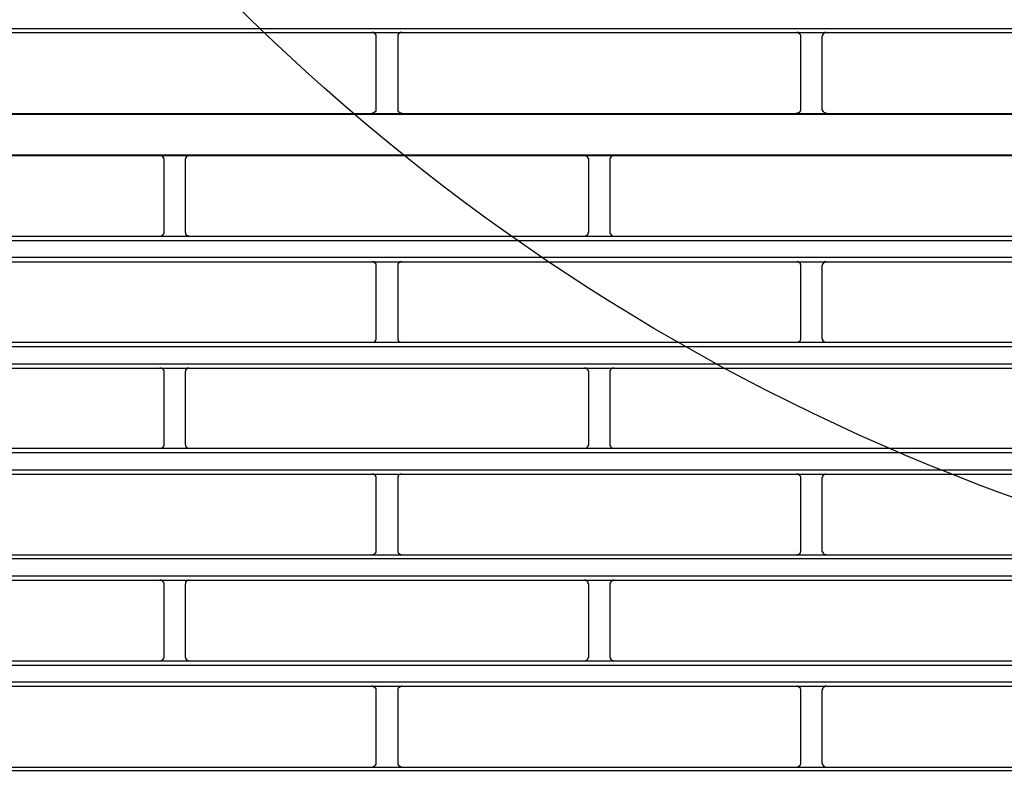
# Model space of a CAD drawing. Header units: millimetres. Extents: x 39871 to 53385, y 51832 to 57813.
# Tile 12 of 88: x 48477 to 48523, y 52397 to 52433. Entities that reach past the tile are written whole.
import ezdxf
from ezdxf import colors
from ezdxf.entities.mleader import LeaderData, LeaderLine
from ezdxf.math import Vec2, Vec3

# ---------------------------------------------------------------- set-up
doc = ezdxf.new("R2010")
doc.units = ezdxf.units.MM
doc.layers.add('AQUAREA', color=7, linetype='Continuous')
doc.layers.add('IS_KAN_OPIS', color=7, linetype='Continuous', lineweight=30)
doc.styles.add('ARIAL', font='ARIALN.TTF')

# ---------------------------------------------------------------- blocks, each defined once
blk = doc.blocks.new('SPLIT')
at = {"layer": 'AQUAREA'}
for points in [[(24308.59, -1444.54), (24877.69, -1444.54)], [(24308.59, -1445.03), (24877.69, -1445.03)], [(24443.05, -1445.52), (24443.05, -1445.52), (24443.05, -1445.45), (24443.05, -1445.38), (24443.05, -1445.31), (24442.99, -1445.31), (24442.99, -1445.24), (24442.99, -1445.17), (24442.92, -1445.17), (24442.92, -1445.1), (24442.85, -1445.1), (24442.78, -1445.1), (24442.78, -1445.03), (24442.7, -1445.03), (24442.64, -1445.03), (24442.57, -1445.03)], [(24443.05, -1453.92), (24443.05, -1445.52)], [(24446.07, -1445.03), (24446.07, -1445.03), (24446, -1445.03), (24445.93, -1445.03), (24445.85, -1445.03), (24445.85, -1445.1), (24445.79, -1445.1), (24445.72, -1445.1), (24445.72, -1445.17), (24445.65, -1445.17), (24445.65, -1445.24), (24445.65, -1445.31), (24445.58, -1445.31), (24445.58, -1445.38), (24445.58, -1445.45), (24445.58, -1445.52)], [(24445.58, -1445.52), (24445.58, -1453.92)], [(24492.69, -1445.52), (24492.69, -1445.52), (24492.69, -1445.45), (24492.69, -1445.38), (24492.69, -1445.31), (24492.62, -1445.31), (24492.62, -1445.24), (24492.55, -1445.24), (24492.55, -1445.17), (24492.48, -1445.17), (24492.48, -1445.1), (24492.4, -1445.1), (24492.4, -1445.03), (24492.34, -1445.03), (24492.27, -1445.03), (24492.2, -1445.03)], [(24492.69, -1453.92), (24492.69, -1445.52)], [(24495.63, -1445.03), (24495.63, -1445.03), (24495.55, -1445.03), (24495.49, -1445.03), (24495.42, -1445.1), (24495.35, -1445.1), (24495.35, -1445.17), (24495.28, -1445.17), (24495.28, -1445.24), (24495.2, -1445.24), (24495.2, -1445.31), (24495.2, -1445.38), (24495.2, -1445.45), (24495.14, -1445.45), (24495.14, -1445.52)], [(24495.14, -1445.52), (24495.14, -1453.92)], [(24442.57, -1454.48), (24442.57, -1454.48), (24442.64, -1454.41), (24442.7, -1454.41), (24442.78, -1454.41), (24442.85, -1454.41), (24442.85, -1454.34), (24442.92, -1454.34), (24442.92, -1454.27), (24442.99, -1454.27), (24442.99, -1454.2), (24443.05, -1454.2), (24443.05, -1454.13), (24443.05, -1454.06), (24443.05, -1453.99), (24443.05, -1453.92)], [(24445.58, -1453.92), (24445.58, -1453.99), (24445.58, -1454.06), (24445.58, -1454.13), (24445.58, -1454.2), (24445.65, -1454.2), (24445.65, -1454.27), (24445.72, -1454.27), (24445.72, -1454.34), (24445.79, -1454.34), (24445.79, -1454.41), (24445.85, -1454.41), (24445.93, -1454.41), (24446, -1454.41), (24446.07, -1454.48)], [(24492.2, -1454.48), (24492.2, -1454.48), (24492.2, -1454.41), (24492.27, -1454.41), (24492.34, -1454.41), (24492.4, -1454.41), (24492.48, -1454.41), (24492.48, -1454.34), (24492.55, -1454.34), (24492.55, -1454.27), (24492.62, -1454.27), (24492.62, -1454.2), (24492.62, -1454.13), (24492.69, -1454.13), (24492.69, -1454.06), (24492.69, -1453.99), (24492.69, -1453.92)], [(24495.14, -1453.92), (24495.14, -1453.99), (24495.14, -1454.06), (24495.2, -1454.06), (24495.2, -1454.13), (24495.2, -1454.2), (24495.28, -1454.2), (24495.28, -1454.27), (24495.35, -1454.34), (24495.42, -1454.34), (24495.42, -1454.41), (24495.49, -1454.41), (24495.55, -1454.41), (24495.63, -1454.41), (24495.63, -1454.48)], [(24308.59, -1454.48), (24877.69, -1454.48)], [(24308.59, -1454.55), (24877.69, -1454.55)], [(24308.59, -1459.31), (24877.69, -1459.31)], [(24308.59, -1459.38), (24877.69, -1459.38)], [(24418.28, -1459.87), (24418.28, -1459.87), (24418.28, -1459.8), (24418.28, -1459.73), (24418.2, -1459.73), (24418.2, -1459.66), (24418.2, -1459.59), (24418.14, -1459.59), (24418.14, -1459.52), (24418.07, -1459.52), (24418.07, -1459.45), (24418, -1459.45), (24417.93, -1459.45), (24417.85, -1459.45), (24417.85, -1459.38), (24417.79, -1459.38)], [(24421.22, -1459.38), (24421.22, -1459.38), (24421.15, -1459.38), (24421.15, -1459.45), (24421.08, -1459.45), (24421, -1459.45), (24421, -1459.52), (24420.94, -1459.52), (24420.87, -1459.52), (24420.87, -1459.59), (24420.87, -1459.66), (24420.8, -1459.66), (24420.8, -1459.73), (24420.8, -1459.8), (24420.73, -1459.8), (24420.73, -1459.87)], [(24467.9, -1459.87), (24467.9, -1459.87), (24467.9, -1459.8), (24467.84, -1459.8), (24467.84, -1459.73), (24467.84, -1459.66), (24467.77, -1459.59), (24467.77, -1459.52), (24467.7, -1459.52), (24467.63, -1459.52), (24467.63, -1459.45), (24467.55, -1459.45), (24467.49, -1459.45), (24467.49, -1459.38), (24467.42, -1459.38)], [(24470.85, -1459.38), (24470.85, -1459.38), (24470.78, -1459.38), (24470.78, -1459.45), (24470.7, -1459.45), (24470.64, -1459.45), (24470.57, -1459.45), (24470.57, -1459.52), (24470.5, -1459.52), (24470.5, -1459.59), (24470.43, -1459.59), (24470.43, -1459.66), (24470.43, -1459.73), (24470.35, -1459.73), (24470.35, -1459.8), (24470.35, -1459.87)], [(24418.28, -1468.34), (24418.28, -1459.87)], [(24420.73, -1459.87), (24420.73, -1468.34)], [(24467.9, -1468.34), (24467.9, -1459.87)], [(24470.35, -1459.87), (24470.35, -1468.34)], [(24308.59, -1468.83), (24877.69, -1468.83)], [(24417.79, -1468.83), (24417.79, -1468.83), (24417.85, -1468.83), (24417.93, -1468.83), (24418, -1468.83), (24418, -1468.76), (24418.07, -1468.76), (24418.07, -1468.69), (24418.14, -1468.69), (24418.14, -1468.62), (24418.2, -1468.62), (24418.2, -1468.55), (24418.28, -1468.48), (24418.28, -1468.41), (24418.28, -1468.34)], [(24420.73, -1468.34), (24420.73, -1468.34), (24420.73, -1468.41), (24420.8, -1468.41), (24420.8, -1468.48), (24420.8, -1468.55), (24420.8, -1468.62), (24420.87, -1468.62), (24420.87, -1468.69), (24420.94, -1468.69), (24420.94, -1468.76), (24421, -1468.76), (24421.08, -1468.76), (24421.08, -1468.83), (24421.15, -1468.83), (24421.22, -1468.83)], [(24467.42, -1468.83), (24467.42, -1468.83), (24467.49, -1468.83), (24467.55, -1468.83), (24467.55, -1468.76), (24467.63, -1468.76), (24467.7, -1468.76), (24467.7, -1468.69), (24467.77, -1468.69), (24467.77, -1468.62), (24467.84, -1468.62), (24467.84, -1468.55), (24467.84, -1468.48), (24467.84, -1468.41), (24467.9, -1468.41), (24467.9, -1468.34)], [(24470.35, -1468.34), (24470.35, -1468.34), (24470.35, -1468.41), (24470.35, -1468.48), (24470.43, -1468.48), (24470.43, -1468.55), (24470.43, -1468.62), (24470.5, -1468.62), (24470.5, -1468.69), (24470.57, -1468.69), (24470.57, -1468.76), (24470.64, -1468.76), (24470.7, -1468.83), (24470.78, -1468.83), (24470.85, -1468.83)], [(24308.59, -1469.32), (24877.69, -1469.32)], [(24308.59, -1471.28), (24877.69, -1471.28)], [(24308.59, -1471.84), (24877.69, -1471.84)], [(24443.05, -1472.33), (24443.05, -1472.26), (24443.05, -1472.19), (24443.05, -1472.12), (24443.05, -1472.05), (24442.99, -1472.05), (24442.99, -1471.98), (24442.92, -1471.98), (24442.92, -1471.91), (24442.85, -1471.91), (24442.85, -1471.84), (24442.78, -1471.84), (24442.7, -1471.84), (24442.64, -1471.84), (24442.57, -1471.84)], [(24443.05, -1480.73), (24443.05, -1472.33)], [(24446.07, -1471.84), (24446.07, -1471.84), (24446, -1471.84), (24445.93, -1471.84), (24445.85, -1471.84), (24445.79, -1471.84), (24445.79, -1471.91), (24445.72, -1471.91), (24445.72, -1471.98), (24445.65, -1471.98), (24445.65, -1472.05), (24445.58, -1472.05), (24445.58, -1472.12), (24445.58, -1472.19), (24445.58, -1472.26), (24445.58, -1472.33)], [(24445.58, -1472.33), (24445.58, -1480.73)], [(24492.69, -1472.33), (24492.69, -1472.26), (24492.69, -1472.19), (24492.69, -1472.12), (24492.62, -1472.12), (24492.62, -1472.05), (24492.62, -1471.98), (24492.55, -1471.98), (24492.55, -1471.91), (24492.48, -1471.91), (24492.4, -1471.84), (24492.34, -1471.84), (24492.27, -1471.84), (24492.2, -1471.84)], [(24492.69, -1480.73), (24492.69, -1472.33)], [(24495.63, -1471.84), (24495.63, -1471.84), (24495.55, -1471.84), (24495.49, -1471.84), (24495.42, -1471.84), (24495.42, -1471.91), (24495.35, -1471.91), (24495.35, -1471.98), (24495.28, -1471.98), (24495.28, -1472.05), (24495.2, -1472.05), (24495.2, -1472.12), (24495.2, -1472.19), (24495.14, -1472.26), (24495.14, -1472.33)], [(24495.14, -1472.33), (24495.14, -1480.73)], [(24308.59, -1481.22), (24877.69, -1481.22)], [(24442.57, -1481.22), (24442.57, -1481.22), (24442.64, -1481.22), (24442.7, -1481.22), (24442.78, -1481.22), (24442.78, -1481.15), (24442.85, -1481.15), (24442.92, -1481.15), (24442.92, -1481.08), (24442.99, -1481.08), (24442.99, -1481.01), (24442.99, -1480.94), (24443.05, -1480.94), (24443.05, -1480.87), (24443.05, -1480.8), (24443.05, -1480.73)], [(24445.58, -1480.73), (24445.58, -1480.73), (24445.58, -1480.8), (24445.58, -1480.87), (24445.58, -1480.94), (24445.65, -1480.94), (24445.65, -1481.01), (24445.65, -1481.08), (24445.72, -1481.08), (24445.72, -1481.15), (24445.79, -1481.15), (24445.85, -1481.15), (24445.85, -1481.22), (24445.93, -1481.22), (24446, -1481.22), (24446.07, -1481.22)], [(24492.2, -1481.22), (24492.2, -1481.22), (24492.27, -1481.22), (24492.34, -1481.22), (24492.4, -1481.22), (24492.4, -1481.15), (24492.48, -1481.15), (24492.48, -1481.08), (24492.55, -1481.08), (24492.62, -1481.01), (24492.62, -1480.94), (24492.69, -1480.94), (24492.69, -1480.87), (24492.69, -1480.8), (24492.69, -1480.73)], [(24495.14, -1480.73), (24495.14, -1480.73), (24495.14, -1480.8), (24495.2, -1480.8), (24495.2, -1480.87), (24495.2, -1480.94), (24495.2, -1481.01), (24495.28, -1481.01), (24495.28, -1481.08), (24495.35, -1481.08), (24495.35, -1481.15), (24495.42, -1481.15), (24495.42, -1481.22), (24495.49, -1481.22), (24495.55, -1481.22), (24495.63, -1481.22)], [(24308.59, -1481.71), (24877.69, -1481.71)], [(24308.59, -1483.74), (24877.69, -1483.74)], [(24308.59, -1484.23), (24877.69, -1484.23)], [(24418.28, -1484.72), (24418.28, -1484.72), (24418.28, -1484.65), (24418.28, -1484.58), (24418.28, -1484.51), (24418.2, -1484.51), (24418.2, -1484.44), (24418.2, -1484.37), (24418.14, -1484.37), (24418.14, -1484.3), (24418.07, -1484.3), (24418, -1484.3), (24418, -1484.23), (24417.93, -1484.23), (24417.85, -1484.23), (24417.79, -1484.23)], [(24418.28, -1493.12), (24418.28, -1484.72)], [(24421.22, -1484.23), (24421.22, -1484.23), (24421.15, -1484.23), (24421.08, -1484.23), (24421, -1484.23), (24421, -1484.3), (24420.94, -1484.3), (24420.94, -1484.37), (24420.87, -1484.37), (24420.87, -1484.44), (24420.8, -1484.44), (24420.8, -1484.51), (24420.8, -1484.58), (24420.8, -1484.65), (24420.73, -1484.65), (24420.73, -1484.72)], [(24420.73, -1484.72), (24420.73, -1493.12)], [(24467.9, -1484.72), (24467.9, -1484.72), (24467.9, -1484.65), (24467.9, -1484.58), (24467.84, -1484.58), (24467.84, -1484.51), (24467.84, -1484.44), (24467.77, -1484.44), (24467.77, -1484.37), (24467.7, -1484.37), (24467.7, -1484.3), (24467.63, -1484.3), (24467.63, -1484.23), (24467.55, -1484.23), (24467.49, -1484.23), (24467.42, -1484.23)], [(24467.9, -1493.12), (24467.9, -1484.72)], [(24470.85, -1484.23), (24470.85, -1484.23), (24470.78, -1484.23), (24470.7, -1484.23), (24470.64, -1484.23), (24470.64, -1484.3), (24470.57, -1484.3), (24470.5, -1484.37), (24470.43, -1484.44), (24470.43, -1484.51), (24470.35, -1484.51), (24470.35, -1484.58), (24470.35, -1484.65), (24470.35, -1484.72)], [(24470.35, -1484.72), (24470.35, -1493.12)], [(24417.79, -1493.61), (24417.79, -1493.61), (24417.85, -1493.61), (24417.93, -1493.61), (24418, -1493.61), (24418, -1493.54), (24418.07, -1493.54), (24418.14, -1493.54), (24418.14, -1493.47), (24418.2, -1493.47), (24418.2, -1493.4), (24418.2, -1493.33), (24418.28, -1493.33), (24418.28, -1493.26), (24418.28, -1493.19), (24418.28, -1493.12)], [(24420.73, -1493.12), (24420.73, -1493.12), (24420.73, -1493.19), (24420.8, -1493.19), (24420.8, -1493.26), (24420.8, -1493.33), (24420.8, -1493.4), (24420.87, -1493.4), (24420.87, -1493.47), (24420.94, -1493.47), (24420.94, -1493.54), (24421, -1493.54), (24421, -1493.61), (24421.08, -1493.61), (24421.15, -1493.61), (24421.22, -1493.61)], [(24467.42, -1493.61), (24467.42, -1493.61), (24467.49, -1493.61), (24467.55, -1493.61), (24467.63, -1493.61), (24467.63, -1493.54), (24467.7, -1493.54), (24467.7, -1493.47), (24467.77, -1493.47), (24467.77, -1493.4), (24467.84, -1493.4), (24467.84, -1493.33), (24467.84, -1493.26), (24467.9, -1493.26), (24467.9, -1493.19), (24467.9, -1493.12)], [(24470.35, -1493.12), (24470.35, -1493.12), (24470.35, -1493.19), (24470.35, -1493.26), (24470.35, -1493.33), (24470.43, -1493.33), (24470.43, -1493.4), (24470.5, -1493.47), (24470.5, -1493.54), (24470.57, -1493.54), (24470.64, -1493.54), (24470.64, -1493.61), (24470.7, -1493.61), (24470.78, -1493.61), (24470.85, -1493.61)], [(24308.59, -1493.61), (24877.69, -1493.61)], [(24308.59, -1494.1), (24877.69, -1494.1)], [(24308.59, -1496.13), (24877.69, -1496.13)], [(24308.59, -1496.62), (24877.69, -1496.62)], [(24443.05, -1497.11), (24443.05, -1497.11), (24443.05, -1497.04), (24443.05, -1496.97), (24443.05, -1496.9), (24442.99, -1496.9), (24442.99, -1496.83), (24442.99, -1496.76), (24442.92, -1496.76), (24442.92, -1496.69), (24442.85, -1496.69), (24442.78, -1496.69), (24442.78, -1496.62), (24442.7, -1496.62), (24442.64, -1496.62), (24442.57, -1496.62)], [(24443.05, -1505.51), (24443.05, -1497.11)], [(24446.07, -1496.62), (24446.07, -1496.62), (24446, -1496.62), (24445.93, -1496.62), (24445.85, -1496.62), (24445.85, -1496.69), (24445.79, -1496.69), (24445.72, -1496.69), (24445.72, -1496.76), (24445.65, -1496.76), (24445.65, -1496.83), (24445.65, -1496.9), (24445.58, -1496.9), (24445.58, -1496.97), (24445.58, -1497.04), (24445.58, -1497.11)], [(24445.58, -1497.11), (24445.58, -1505.51)], [(24492.69, -1497.11), (24492.69, -1497.11), (24492.69, -1497.04), (24492.69, -1496.97), (24492.69, -1496.9), (24492.62, -1496.9), (24492.62, -1496.83), (24492.55, -1496.83), (24492.55, -1496.76), (24492.48, -1496.76), (24492.48, -1496.69), (24492.4, -1496.69), (24492.4, -1496.62), (24492.34, -1496.62), (24492.27, -1496.62), (24492.2, -1496.62)], [(24492.69, -1505.51), (24492.69, -1497.11)], [(24495.63, -1496.62), (24495.63, -1496.62), (24495.55, -1496.62), (24495.49, -1496.62), (24495.42, -1496.69), (24495.35, -1496.69), (24495.35, -1496.76), (24495.28, -1496.76), (24495.28, -1496.83), (24495.2, -1496.83), (24495.2, -1496.9), (24495.2, -1496.97), (24495.2, -1497.04), (24495.14, -1497.04), (24495.14, -1497.11)], [(24495.14, -1497.11), (24495.14, -1505.51)], [(24442.57, -1506.07), (24442.57, -1506.07), (24442.64, -1506.07), (24442.64, -1506), (24442.7, -1506), (24442.78, -1506), (24442.85, -1506), (24442.85, -1505.93), (24442.92, -1505.93), (24442.92, -1505.86), (24442.99, -1505.86), (24442.99, -1505.79), (24443.05, -1505.79), (24443.05, -1505.72), (24443.05, -1505.65), (24443.05, -1505.58), (24443.05, -1505.51)], [(24445.58, -1505.51), (24445.58, -1505.58), (24445.58, -1505.65), (24445.58, -1505.72), (24445.58, -1505.79), (24445.65, -1505.79), (24445.65, -1505.86), (24445.72, -1505.86), (24445.72, -1505.93), (24445.79, -1505.93), (24445.79, -1506), (24445.85, -1506), (24445.93, -1506), (24446, -1506), (24446, -1506.07), (24446.07, -1506.07)], [(24492.2, -1506.07), (24492.2, -1506.07), (24492.2, -1506), (24492.27, -1506), (24492.34, -1506), (24492.4, -1506), (24492.48, -1506), (24492.48, -1505.93), (24492.55, -1505.93), (24492.55, -1505.86), (24492.62, -1505.86), (24492.62, -1505.79), (24492.62, -1505.72), (24492.69, -1505.72), (24492.69, -1505.65), (24492.69, -1505.58), (24492.69, -1505.51)], [(24495.14, -1505.51), (24495.14, -1505.58), (24495.14, -1505.65), (24495.2, -1505.65), (24495.2, -1505.72), (24495.2, -1505.79), (24495.28, -1505.79), (24495.28, -1505.86), (24495.35, -1505.93), (24495.42, -1505.93), (24495.42, -1506), (24495.49, -1506), (24495.55, -1506), (24495.63, -1506), (24495.63, -1506.07)], [(24308.59, -1506.07), (24877.69, -1506.07)], [(24308.59, -1506.49), (24877.69, -1506.49)], [(24308.59, -1508.52), (24877.69, -1508.52)], [(24308.59, -1509.01), (24877.69, -1509.01)], [(24418.28, -1509.5), (24418.28, -1509.5), (24418.28, -1509.43), (24418.28, -1509.36), (24418.2, -1509.29), (24418.2, -1509.22), (24418.14, -1509.22), (24418.14, -1509.15), (24418.07, -1509.15), (24418.07, -1509.08), (24418, -1509.08), (24417.93, -1509.01), (24417.85, -1509.01), (24417.79, -1509.01)], [(24418.28, -1509.5), (24418.28, -1509.5), (24418.28, -1509.43), (24418.28, -1509.36), (24418.2, -1509.29), (24418.2, -1509.22), (24418.14, -1509.22), (24418.14, -1509.15), (24418.07, -1509.15), (24418.07, -1509.08), (24418, -1509.08), (24417.93, -1509.01), (24417.85, -1509.01), (24417.79, -1509.01)], [(24421.22, -1509.01), (24421.22, -1509.01), (24421.15, -1509.01), (24421.08, -1509.01), (24421.08, -1509.08), (24421, -1509.08), (24420.94, -1509.08), (24420.94, -1509.15), (24420.87, -1509.15), (24420.87, -1509.22), (24420.8, -1509.22), (24420.8, -1509.29), (24420.8, -1509.36), (24420.8, -1509.43), (24420.73, -1509.43), (24420.73, -1509.5)], [(24421.22, -1509.01), (24421.22, -1509.01), (24421.15, -1509.01), (24421.08, -1509.01), (24421.08, -1509.08), (24421, -1509.08), (24420.94, -1509.08), (24420.94, -1509.15), (24420.87, -1509.15), (24420.87, -1509.22), (24420.8, -1509.22), (24420.8, -1509.29), (24420.8, -1509.36), (24420.8, -1509.43), (24420.73, -1509.43), (24420.73, -1509.5)], [(24467.9, -1509.5), (24467.9, -1509.5), (24467.9, -1509.43), (24467.84, -1509.43), (24467.84, -1509.36), (24467.84, -1509.29), (24467.84, -1509.22), (24467.77, -1509.22), (24467.77, -1509.15), (24467.7, -1509.15), (24467.7, -1509.08), (24467.63, -1509.08), (24467.55, -1509.08), (24467.55, -1509.01), (24467.49, -1509.01), (24467.42, -1509.01)], [(24467.9, -1509.5), (24467.9, -1509.5), (24467.9, -1509.43), (24467.84, -1509.43), (24467.84, -1509.36), (24467.84, -1509.29), (24467.84, -1509.22), (24467.77, -1509.22), (24467.77, -1509.15), (24467.7, -1509.15), (24467.7, -1509.08), (24467.63, -1509.08), (24467.55, -1509.08), (24467.55, -1509.01), (24467.49, -1509.01), (24467.42, -1509.01)], [(24470.85, -1509.01), (24470.85, -1509.01), (24470.78, -1509.01), (24470.7, -1509.01), (24470.7, -1509.08), (24470.64, -1509.08), (24470.57, -1509.08), (24470.57, -1509.15), (24470.5, -1509.15), (24470.5, -1509.22), (24470.43, -1509.22), (24470.43, -1509.29), (24470.43, -1509.36), (24470.35, -1509.36), (24470.35, -1509.43), (24470.35, -1509.5)], [(24470.85, -1509.01), (24470.85, -1509.01), (24470.78, -1509.01), (24470.7, -1509.01), (24470.7, -1509.08), (24470.64, -1509.08), (24470.57, -1509.08), (24470.57, -1509.15), (24470.5, -1509.15), (24470.5, -1509.22), (24470.43, -1509.22), (24470.43, -1509.29), (24470.43, -1509.36), (24470.35, -1509.36), (24470.35, -1509.43), (24470.35, -1509.5)], [(24418.28, -1517.97), (24418.28, -1509.5)], [(24418.28, -1517.97), (24418.28, -1509.5)], [(24420.73, -1509.5), (24420.73, -1517.97)], [(24420.73, -1509.5), (24420.73, -1517.97)], [(24467.9, -1517.97), (24467.9, -1509.5)], [(24467.9, -1517.97), (24467.9, -1509.5)], [(24470.35, -1509.5), (24470.35, -1517.97)], [(24470.35, -1509.5), (24470.35, -1517.97)], [(24417.79, -1518.46), (24417.79, -1518.46), (24417.85, -1518.46), (24417.93, -1518.39), (24418, -1518.39), (24418.07, -1518.39), (24418.07, -1518.32), (24418.14, -1518.32), (24418.14, -1518.25), (24418.2, -1518.25), (24418.2, -1518.18), (24418.2, -1518.11), (24418.28, -1518.11), (24418.28, -1518.04), (24418.28, -1517.97)], [(24417.79, -1518.46), (24417.79, -1518.46), (24417.85, -1518.46), (24417.93, -1518.39), (24418, -1518.39), (24418.07, -1518.39), (24418.07, -1518.32), (24418.14, -1518.32), (24418.14, -1518.25), (24418.2, -1518.25), (24418.2, -1518.18), (24418.2, -1518.11), (24418.28, -1518.11), (24418.28, -1518.04), (24418.28, -1517.97)], [(24420.73, -1517.97), (24420.73, -1517.97), (24420.73, -1518.04), (24420.8, -1518.04), (24420.8, -1518.11), (24420.8, -1518.18), (24420.87, -1518.18), (24420.87, -1518.25), (24420.87, -1518.32), (24420.94, -1518.32), (24421, -1518.32), (24421, -1518.39), (24421.08, -1518.39), (24421.15, -1518.39), (24421.15, -1518.46), (24421.22, -1518.46)], [(24420.73, -1517.97), (24420.73, -1517.97), (24420.73, -1518.04), (24420.8, -1518.04), (24420.8, -1518.11), (24420.8, -1518.18), (24420.87, -1518.18), (24420.87, -1518.25), (24420.87, -1518.32), (24420.94, -1518.32), (24421, -1518.32), (24421, -1518.39), (24421.08, -1518.39), (24421.15, -1518.39), (24421.15, -1518.46), (24421.22, -1518.46)], [(24467.42, -1518.46), (24467.42, -1518.46), (24467.49, -1518.46), (24467.49, -1518.39), (24467.55, -1518.39), (24467.63, -1518.39), (24467.7, -1518.32), (24467.77, -1518.32), (24467.77, -1518.25), (24467.84, -1518.18), (24467.84, -1518.11), (24467.84, -1518.04), (24467.9, -1518.04), (24467.9, -1517.97)], [(24467.42, -1518.46), (24467.42, -1518.46), (24467.49, -1518.46), (24467.49, -1518.39), (24467.55, -1518.39), (24467.63, -1518.39), (24467.7, -1518.32), (24467.77, -1518.32), (24467.77, -1518.25), (24467.84, -1518.18), (24467.84, -1518.11), (24467.84, -1518.04), (24467.9, -1518.04), (24467.9, -1517.97)], [(24470.35, -1517.97), (24470.35, -1517.97), (24470.35, -1518.04), (24470.35, -1518.11), (24470.43, -1518.11), (24470.43, -1518.18), (24470.43, -1518.25), (24470.5, -1518.25), (24470.5, -1518.32), (24470.57, -1518.32), (24470.57, -1518.39), (24470.64, -1518.39), (24470.7, -1518.39), (24470.78, -1518.39), (24470.78, -1518.46), (24470.85, -1518.46)], [(24470.35, -1517.97), (24470.35, -1517.97), (24470.35, -1518.04), (24470.35, -1518.11), (24470.43, -1518.11), (24470.43, -1518.18), (24470.43, -1518.25), (24470.5, -1518.25), (24470.5, -1518.32), (24470.57, -1518.32), (24470.57, -1518.39), (24470.64, -1518.39), (24470.7, -1518.39), (24470.78, -1518.39), (24470.78, -1518.46), (24470.85, -1518.46)], [(24343.87, -1518.46), (24842.41, -1518.46)], [(24343.87, -1518.46), (24842.41, -1518.46)], [(24343.87, -1518.95), (24842.41, -1518.95)], [(24343.87, -1520.91), (24842.41, -1520.91)], [(24343.87, -1521.4), (24842.41, -1521.4)], [(24343.87, -1521.4), (24842.41, -1521.4)], [(24443.05, -1521.89), (24443.05, -1521.89), (24443.05, -1521.82), (24443.05, -1521.75), (24443.05, -1521.68), (24442.99, -1521.68), (24442.99, -1521.61), (24442.92, -1521.54), (24442.85, -1521.54), (24442.85, -1521.47), (24442.78, -1521.47), (24442.7, -1521.47), (24442.7, -1521.4), (24442.64, -1521.4), (24442.57, -1521.4)], [(24443.05, -1521.89), (24443.05, -1521.89), (24443.05, -1521.82), (24443.05, -1521.75), (24443.05, -1521.68), (24442.99, -1521.68), (24442.99, -1521.61), (24442.92, -1521.54), (24442.85, -1521.54), (24442.85, -1521.47), (24442.78, -1521.47), (24442.7, -1521.47), (24442.7, -1521.4), (24442.64, -1521.4), (24442.57, -1521.4)], [(24443.05, -1530.36), (24443.05, -1521.89)], [(24443.05, -1530.36), (24443.05, -1521.89)], [(24446.07, -1521.4), (24446.07, -1521.4), (24446, -1521.4), (24445.93, -1521.4), (24445.93, -1521.47), (24445.85, -1521.47), (24445.79, -1521.47), (24445.79, -1521.54), (24445.72, -1521.54), (24445.72, -1521.61), (24445.65, -1521.61), (24445.65, -1521.68), (24445.58, -1521.68), (24445.58, -1521.75), (24445.58, -1521.82), (24445.58, -1521.89)], [(24446.07, -1521.4), (24446.07, -1521.4), (24446, -1521.4), (24445.93, -1521.4), (24445.93, -1521.47), (24445.85, -1521.47), (24445.79, -1521.47), (24445.79, -1521.54), (24445.72, -1521.54), (24445.72, -1521.61), (24445.65, -1521.61), (24445.65, -1521.68), (24445.58, -1521.68), (24445.58, -1521.75), (24445.58, -1521.82), (24445.58, -1521.89)], [(24445.58, -1521.89), (24445.58, -1530.36)], [(24445.58, -1521.89), (24445.58, -1530.36)], [(24492.69, -1521.89), (24492.69, -1521.89), (24492.69, -1521.82), (24492.69, -1521.75), (24492.62, -1521.75), (24492.62, -1521.68), (24492.62, -1521.61), (24492.55, -1521.61), (24492.55, -1521.54), (24492.48, -1521.54), (24492.48, -1521.47), (24492.4, -1521.47), (24492.34, -1521.47), (24492.34, -1521.4), (24492.27, -1521.4), (24492.2, -1521.4)], [(24492.69, -1521.89), (24492.69, -1521.89), (24492.69, -1521.82), (24492.69, -1521.75), (24492.62, -1521.75), (24492.62, -1521.68), (24492.62, -1521.61), (24492.55, -1521.61), (24492.55, -1521.54), (24492.48, -1521.54), (24492.48, -1521.47), (24492.4, -1521.47), (24492.34, -1521.47), (24492.34, -1521.4), (24492.27, -1521.4), (24492.2, -1521.4)], [(24492.69, -1530.36), (24492.69, -1521.89)], [(24492.69, -1530.36), (24492.69, -1521.89)], [(24495.63, -1521.4), (24495.63, -1521.4), (24495.55, -1521.4), (24495.49, -1521.4), (24495.49, -1521.47), (24495.42, -1521.47), (24495.35, -1521.47), (24495.35, -1521.54), (24495.28, -1521.54), (24495.28, -1521.61), (24495.2, -1521.68), (24495.2, -1521.75), (24495.2, -1521.82), (24495.14, -1521.82), (24495.14, -1521.89)], [(24495.63, -1521.4), (24495.63, -1521.4), (24495.55, -1521.4), (24495.49, -1521.4), (24495.49, -1521.47), (24495.42, -1521.47), (24495.35, -1521.47), (24495.35, -1521.54), (24495.28, -1521.54), (24495.28, -1521.61), (24495.2, -1521.68), (24495.2, -1521.75), (24495.2, -1521.82), (24495.14, -1521.82), (24495.14, -1521.89)], [(24495.14, -1521.89), (24495.14, -1530.36)], [(24495.14, -1521.89), (24495.14, -1530.36)], [(24308.59, -1530.85), (24877.69, -1530.85)], [(24442.57, -1530.85), (24442.57, -1530.85), (24442.64, -1530.85), (24442.7, -1530.85), (24442.7, -1530.78), (24442.78, -1530.78), (24442.85, -1530.78), (24442.85, -1530.71), (24442.92, -1530.71), (24442.99, -1530.64), (24442.99, -1530.57), (24443.05, -1530.57), (24443.05, -1530.5), (24443.05, -1530.43), (24443.05, -1530.36)], [(24442.57, -1530.85), (24442.57, -1530.85), (24442.64, -1530.85), (24442.7, -1530.85), (24442.7, -1530.78), (24442.78, -1530.78), (24442.85, -1530.78), (24442.85, -1530.71), (24442.92, -1530.71), (24442.99, -1530.64), (24442.99, -1530.57), (24443.05, -1530.57), (24443.05, -1530.5), (24443.05, -1530.43), (24443.05, -1530.36)], [(24445.58, -1530.36), (24445.58, -1530.36), (24445.58, -1530.43), (24445.58, -1530.5), (24445.58, -1530.57), (24445.65, -1530.57), (24445.65, -1530.64), (24445.72, -1530.64), (24445.72, -1530.71), (24445.79, -1530.71), (24445.79, -1530.78), (24445.85, -1530.78), (24445.93, -1530.78), (24445.93, -1530.85), (24446, -1530.85), (24446.07, -1530.85)], [(24445.58, -1530.36), (24445.58, -1530.36), (24445.58, -1530.43), (24445.58, -1530.5), (24445.58, -1530.57), (24445.65, -1530.57), (24445.65, -1530.64), (24445.72, -1530.64), (24445.72, -1530.71), (24445.79, -1530.71), (24445.79, -1530.78), (24445.85, -1530.78), (24445.93, -1530.78), (24445.93, -1530.85), (24446, -1530.85), (24446.07, -1530.85)], [(24492.2, -1530.85), (24492.2, -1530.85), (24492.27, -1530.85), (24492.34, -1530.85), (24492.34, -1530.78), (24492.4, -1530.78), (24492.48, -1530.78), (24492.48, -1530.71), (24492.55, -1530.71), (24492.55, -1530.64), (24492.62, -1530.64), (24492.62, -1530.57), (24492.62, -1530.5), (24492.69, -1530.5), (24492.69, -1530.43), (24492.69, -1530.36)], [(24492.2, -1530.85), (24492.2, -1530.85), (24492.27, -1530.85), (24492.34, -1530.85), (24492.34, -1530.78), (24492.4, -1530.78), (24492.48, -1530.78), (24492.48, -1530.71), (24492.55, -1530.71), (24492.55, -1530.64), (24492.62, -1530.64), (24492.62, -1530.57), (24492.62, -1530.5), (24492.69, -1530.5), (24492.69, -1530.43), (24492.69, -1530.36)], [(24495.14, -1530.36), (24495.14, -1530.36), (24495.14, -1530.43), (24495.2, -1530.43), (24495.2, -1530.5), (24495.2, -1530.57), (24495.28, -1530.64), (24495.28, -1530.71), (24495.35, -1530.71), (24495.35, -1530.78), (24495.42, -1530.78), (24495.49, -1530.78), (24495.49, -1530.85), (24495.55, -1530.85), (24495.63, -1530.85)], [(24495.14, -1530.36), (24495.14, -1530.36), (24495.14, -1530.43), (24495.2, -1530.43), (24495.2, -1530.5), (24495.2, -1530.57), (24495.28, -1530.64), (24495.28, -1530.71), (24495.35, -1530.71), (24495.35, -1530.78), (24495.42, -1530.78), (24495.49, -1530.78), (24495.49, -1530.85), (24495.55, -1530.85), (24495.63, -1530.85)], [(24308.59, -1531.27), (24877.69, -1531.27)]]:
    blk.add_lwpolyline(points, dxfattribs=at)
blk.add_open_spline([(24849.6, -1265.94), (24849.6, -1128.96), (24738.55, -1017.91), (24601.57, -1017.91), (24464.58, -1017.91), (24353.54, -1128.96), (24353.54, -1265.94), (24353.54, -1402.93), (24464.58, -1513.97), (24601.57, -1513.97), (24738.55, -1513.97), (24849.6, -1402.93), (24849.6, -1265.94)], degree=3, knots=[0, 0, 0, 0, 1, 1, 1, 2, 2, 2, 3, 3, 3, 4, 4, 4, 4], dxfattribs=at)
blk = doc.blocks.new('_None')

msp = doc.modelspace()

# ---------------------------------------------------------------- block references
at = {"lineweight": 13, "xscale": 0.4, "yscale": 0.4, "zscale": 0.4}
msp.add_blockref('SPLIT', (38716.626, 53010.774), dxfattribs=at)

# ---------------------------------------------------------------- leaders
at = {"layer": 'IS_KAN_OPIS', "color": 212}
ml = msp.add_multileader_mtext('Standard', dxfattribs=at)
ml.set_content('\\pxql;{\\C256;Układ pompowy - \\A1;obieg ogrzewania\\Pgrzejnikowego 55/45%%DC; 35kPa; 11,3kW; 917,53kg/h\\P\\C1;Pompa  1~230V; 0,2kW}', color=212, style='ARIAL')
ml.set_leader_properties(color=212)
ml.set_arrow_properties(name='NONE')
ml.build(insert=Vec2(0, 0))
ml.multileader.update_dxf_attribs({"text_left_attachment_type": 6, "text_right_attachment_type": 6, "dogleg_length": 5, "arrow_head_size": 3})
ctx = ml.context
ctx.base_point, ctx.char_height, ctx.arrow_head_size, ctx.landing_gap_size, ctx.plane_origin = Vec3(45306.642, 52379.527), 30, 3, 1, Vec3(43632.71, 52295.388)
ctx.left_attachment, ctx.right_attachment = 6, 6
notes = []
notes.append((ctx, [(0, (1, 1, 0), (45301.642, 52379.527), (1, 0), 5, [(0, [(45125.376, 52771.048)], 0, [])])]))
ctx.mtext.insert, ctx.mtext.width, ctx.mtext.flow_direction = Vec3(45307.642, 52417.856), 8077.03979, 5
for ctx, leaders in notes:
    for number, flags, end, landing, length, lines in leaders:
        leader = LeaderData()
        leader.index, (leader.has_last_leader_line, leader.has_dogleg_vector, leader.attachment_direction) = number, flags
        leader.last_leader_point, leader.dogleg_vector, leader.dogleg_length = Vec3(end), Vec3(landing), length
        for number, points, colour, breaks in lines:
            line = LeaderLine()
            line.index, line.vertices, line.color, line.breaks = number, Vec3.list(points), colors.encode_raw_color(colour), breaks
            leader.lines.append(line)
        ctx.leaders.append(leader)

doc.saveas('drawing.dxf')
